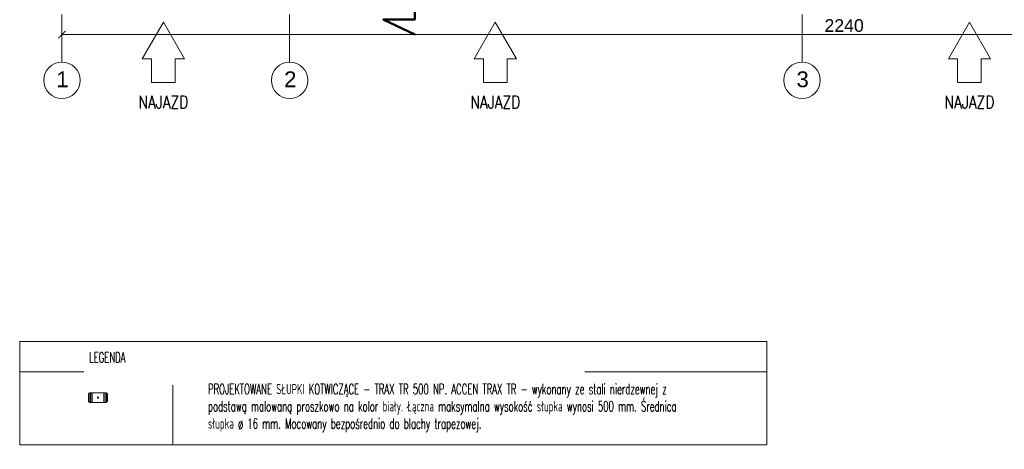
# Model space of a CAD drawing. Extents: x 261105 to 7565828, y -85627 to 5881792.
# Tile 1 of 116: x 313487 to 329050, y -85627 to -78840. Entities that reach past the tile are written whole.
import ezdxf

# ---------------------------------------------------------------- set-up
doc = ezdxf.new("R2010")
doc.units = 0
doc.header["$MEASUREMENT"] = 0
doc.linetypes.add('DASH', pattern=[0.75, 0.5, -0.25])
doc.linetypes.add('DASHDOT2', pattern=[0.5, 0.25, -0.125, 0, -0.125])
for name, color, linetype, lineweight in [('- AGP-1_OPISY', 7, 'Continuous', 5), ('- AGP-1_WYMIARY', 7, 'Continuous', 20), ('linii', 7, 'Continuous', 15), ('OSIE', 7, 'Continuous', 5), ('Przekrój znaki', 150, 'Continuous', 50)]:
    doc.layers.add(name, color=color, linetype=linetype, lineweight=lineweight)
doc.layers.add('100_rzut_okna', color=1, linetype='Continuous')
doc.layers.add('OSIE - OPIS', color=7, linetype='Continuous')
doc.layers.add('SHARY', color=7, linetype='Continuous', lineweight=15, true_color=0xa5a5a5)
doc.layers.add('wymiary', color=7, linetype='Continuous', lineweight=9, true_color=0x7f7f7f)
doc.styles.add('ARIAL', font='arial.ttf')
doc.styles.add('styl1', font='simplex.shx', dxfattribs={"oblique": 5})
doc.styles.add('style1', font='simplex.shx', dxfattribs={"width": 0.6})
doc.dimstyles.new('mosstowy 1-100', dxfattribs={"dimscale": 20, "dimtxt": 10, "dimasz": 6, "dimexe": 4, "dimexo": 4, "dimgap": 2, "dimtad": 1, "dimdec": 0, "dimlfac": 0.1, "dimtxsty": 'ARIAL', "dimblk": 'ARCHTICK', "dimcen": 4, "dimclrd": 256, "dimclre": 256, "dimclrt": 7, "dimadec": 0, "dimazin": 0, "dimtfac": 1, "dimtdec": 0, "dimtmove": 1, "dimatfit": 3, "dimfxl": 8, "dimfxlon": 1, "dimlwd": -1, "dimlwe": 9, "dimarcsym": 0})

# ---------------------------------------------------------------- blocks, each defined once
blk = doc.blocks.new('fdgfdgdfg')
at = {"layer": 'OSIE', "linetype": 'DASHDOT2', "ltscale": 3000}
for p, q in [((348148, 34226, 0), (348148, 47637, 0)), ((351748, 34226, 0), (351748, 47637, 0)), ((359848, 34226, 0), (359848, 47637, 0))]:
    blk.add_line(p, q, dxfattribs=at)
at = {"layer": 'OSIE'}
for centre in [(348148, 33938, 0), (351748, 33938, 0), (359848, 33938, 0)]:
    blk.add_circle(centre, 288, dxfattribs=at)
at = {"layer": 'OSIE - OPIS', "style": 'ARIAL'}
for s, p in [('1', (348060, 33828, 0)), ('2', (351660, 33828, 0)), ('3', (359760, 33828, 0))]:
    blk.add_text(s, height=250, dxfattribs=at).set_placement(p)
blk = doc.blocks.new('_ArchTick')
at = {"layer": '100_rzut_okna', "color": 0, "linetype": 'Continuous', "const_width": 0.15}
blk.add_lwpolyline([(-0.5, -0.5), (0.5, 0.5)], dxfattribs=at)
blk = doc.blocks.new('*D1623')
at = {"layer": 'Defpoints', "color": 0}
for p in [(314154, -77452), (336554, -77489), (336554, -79076)]:
    blk.add_point(p, dxfattribs=at)
at = {"layer": 'wymiary', "lineweight": 9}
for p, q in [((314154, -78916), (314154, -79156)), ((336554, -78916), (336554, -79156))]:
    blk.add_line(p, q, dxfattribs=at)
at = {"layer": 'wymiary'}
blk.add_line((314154, -79076), (336554, -79076), dxfattribs=at)
at = {"layer": 'wymiary', "xscale": 120, "yscale": 120, "zscale": 120, "rotation": 180}
blk.add_blockref('_ArchTick', (314154, -79076), dxfattribs=at)
at = {"layer": 'wymiary', "xscale": 120, "yscale": 120, "zscale": 120}
blk.add_blockref('_ArchTick', (336554, -79076), dxfattribs=at)
at = {"layer": 'wymiary', "color": 7, "insert": (326518, -78934), "char_height": 200, "attachment_point": 5, "style": 'ARIAL'}
blk.add_mtext('2240', dxfattribs=at)
blk = doc.blocks.new('zabezp')
at = {"layer": '- AGP-1_WYMIARY'}
h = blk.add_hatch(color=162, dxfattribs=at)
h.dxf.hatch_style = 1
h.paths.add_polyline_path([(-16112.6, 5302.1, 1), (-16114.6, 5302.1, 1)])
at = {"layer": '- AGP-1_WYMIARY', "color": 162}
blk.add_lwpolyline([(-16128.5, 5307.5), (-16128.5, 5296.6, 0.414214), (-16126.5, 5294.6), (-16100.7, 5294.6, 0.414214), (-16098.7, 5296.6), (-16098.7, 5307.5, 0.414214), (-16100.7, 5309.5), (-16126.5, 5309.5, 0.414214)], format="xyb", close=True, dxfattribs=at)
at = {"layer": '- AGP-1_WYMIARY', "color": 162, "linetype": 'DASH', "ltscale": 2}
for points in [[(-16126.7, 5309.5), (-16126.7, 5294.6)], [(-16124.7, 5309.5), (-16124.7, 5294.6)], [(-16122.7, 5309.5), (-16122.7, 5294.6)], [(-16104.4, 5309.5), (-16104.4, 5294.6)], [(-16102.4, 5309.5), (-16102.4, 5294.6)], [(-16100.4, 5309.5), (-16100.4, 5294.6)]]:
    blk.add_lwpolyline(points, dxfattribs=at)
at = {"layer": '- AGP-1_WYMIARY', "color": 162}
blk.add_circle((-16113.6, 5302.1), 1, dxfattribs=at)
blk = doc.blocks.new('DFSFSD')
at = {"layer": 'Przekrój znaki'}
blk.add_lwpolyline([(374248, -50721), (374248, -51436), (373748, -51436), (374248, -51670)], dxfattribs=at)

msp = doc.modelspace()

# ---------------------------------------------------------------- linework, layer by layer
at = {"layer": '- AGP-1_OPISY', "lineweight": 9}
for points in [[(313486.8, -84401.2), (325294.3, -84401.2)], [(313486.8, -84401.2), (325294.3, -84401.2)], [(315909.8, -84401.2), (315909.9, -85559)]]:
    msp.add_lwpolyline(points, dxfattribs=at)
at = {"layer": 'SHARY'}
for points in [[(315423.3, -79456.8), (315569.8, -79456.8), (315569.8, -79831.8), (315944.8, -79831.8), (315944.8, -79456.8), (316091.3, -79456.8), (315757.3, -78878.3)], [(320670.6, -79456.8), (320817.1, -79456.8), (320817.1, -79831.8), (321192.1, -79831.8), (321192.1, -79456.8), (321338.6, -79456.8), (321004.6, -78878.3)], [(328165.1, -79456.8), (328311.6, -79456.8), (328311.6, -79831.8), (328686.6, -79831.8), (328686.6, -79456.8), (328833.1, -79456.8), (328499.1, -78878.3)]]:
    msp.add_lwpolyline(points, close=True, dxfattribs=at)

# ---------------------------------------------------------------- block references
at = {"layer": '- AGP-1_WYMIARY', "xscale": 10, "yscale": 10, "zscale": 10}
msp.add_blockref('zabezp', (475860.4, -137831.5), dxfattribs=at)
at = {"layer": 'linii'}
msp.add_blockref('fdgfdgdfg', (-33994.2, -113734.8), dxfattribs=at)
at = {"layer": 'wymiary'}
msp.add_blockref('DFSFSD', (-54515.6, -27402.1, 0), dxfattribs=at)

# ---------------------------------------------------------------- texts
at = {"layer": '- AGP-1_OPISY', "color": 7, "lineweight": 18, "insert": (314583.7, -84093.6), "char_height": 163.28, "width": 7752.392, "attachment_point": 1, "style": 'style1', "bg_fill": 2}
msp.add_mtext('LEGENDA\\P^I', dxfattribs=at)
at = {"layer": '- AGP-1_OPISY', "color": 7, "lineweight": 9, "insert": (316463.1, -84593.8), "char_height": 163.2772, "width": 8370.643, "attachment_point": 1, "style": 'style1', "bg_fill": 2}
msp.add_mtext('PROJEKTOWANE SŁUPKI KOTWICZĄCE - TRAX TR 500 NP. ACCEN TRAX TR - wykonany ze stali nierdzewnej z podstawą malowaną proszkowo na kolor biały. Łączna maksymalna wysokość słupka wynosi 500 mm. Średnica słupka ø 16 mm. Mocowany bezpośrednio do blachy trapezowej.', dxfattribs=at)
at = {"layer": 'SHARY', "style": 'styl1', "width": 0.8}
for p in [(315362.7, -80241.1), (320610, -80241.1), (328104.5, -80241.1)]:
    msp.add_text('NAJAZD', height=200, dxfattribs=at).set_placement(p)

# ---------------------------------------------------------------- dimensions: what is measured, and where the dimension line sits
at = {"layer": 'wymiary'}
dim = msp.add_linear_dim(base=(336553.6, -79076.1), p1=(314153.6, -77451.9, 0), p2=(336553.6, -77489.1, 0), dimstyle='mosstowy 1-100', dxfattribs=at)
dim.commit()
dim.dimension.update_dxf_attribs({"geometry": '*D1623', "text_midpoint": (326517.6, -79076.1), "dimtype": 160})

# ---------------------------------------------------------------- next in the draw order: linework, layer by layer
at = {"layer": '- AGP-1_OPISY', "lineweight": 9}
msp.add_lwpolyline([(313486.8, -85559), (325294.3, -85559), (325294.3, -83924.6), (313486.8, -83924.6)], close=True, dxfattribs=at)

doc.saveas('drawing.dxf')
